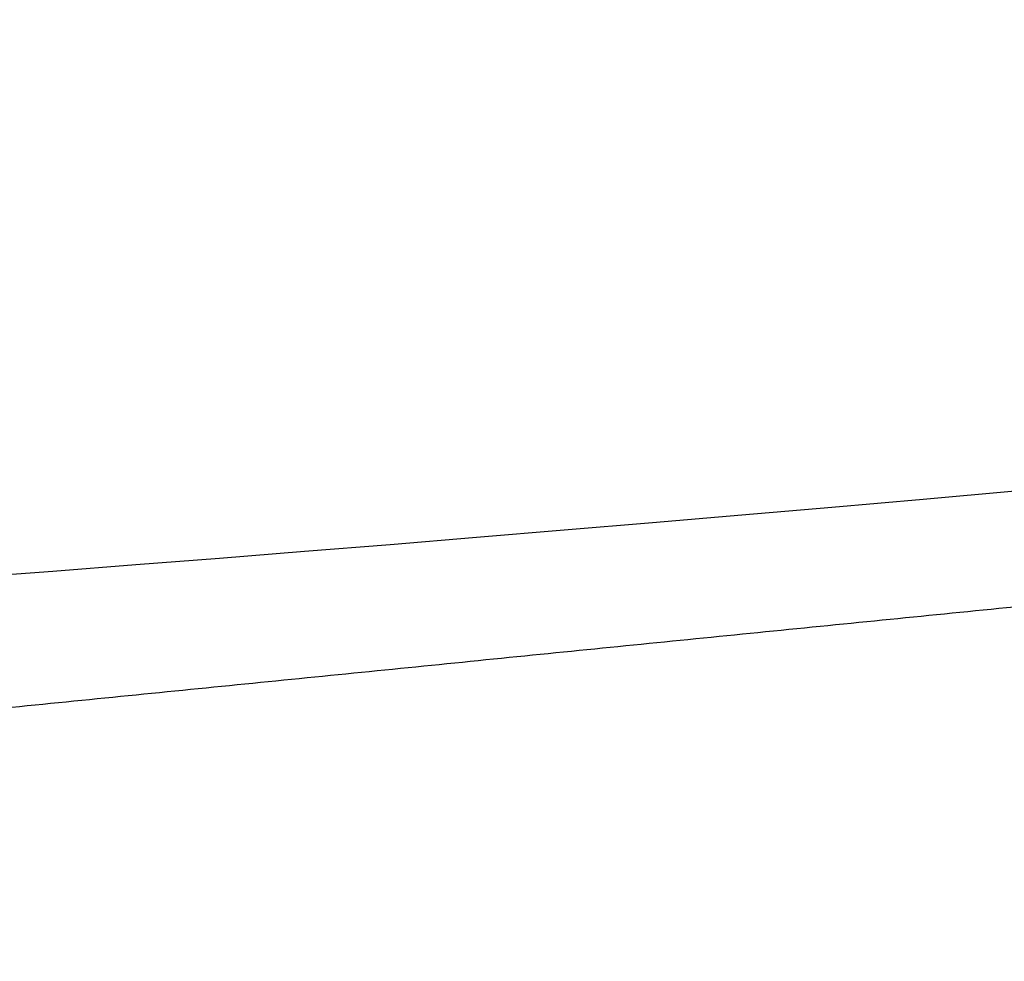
# Model space of a CAD drawing. Header units: millimetres. Extents: x -435 to 414, y -387 to 463.
# Tile 94 of 256: x -362.54 to -359.5, y -171.8 to -168.89. Entities that reach past the tile are written whole.
import ezdxf

# ---------------------------------------------------------------- set-up
doc = ezdxf.new("R2010")
doc.units = ezdxf.units.MM
doc.layers.add('mousse 2', color=7, linetype='Continuous', true_color=0x616161)

msp = doc.modelspace()

# ---------------------------------------------------------------- linework, layer by layer
at = {"layer": 'mousse 2'}
for points, knots in [([(-361.066, -223.7933, 367.9235), (-361.4184, -221.0899, 367.927), (-362.1921, -215.0277, 367.9312), (-363.3454, -205.6019, 367.9361), (-364.5207, -195.5166, 367.9389), (-365.64, -185.4256, 367.9417), (-366.6988, -175.329, 367.9392), (-367.7042, -165.2175, 367.9384), (-368.658, -155.0993, 367.9424), (-369.4812, -145.766, 367.9407), (-370.1924, -137.2182, 367.9382), (-370.8676, -128.6748, 367.9362), (-371.56, -119.3382, 367.9343), (-372.2558, -109.2083, 367.933), (-372.8968, -99.075, 367.9327), (-373.5764, -87.3074, 367.9327), (-374.175, -75.5376, 367.9318), (-374.6921, -63.763, 367.9296), (-375.3761, -45.9776, 367.9272), (-376.0575, -20.5428, 367.9254), (-376.3156, 8.2853, 367.9255), (-376.1806, 32.8521, 367.9254), (-375.8177, 54.9082, 367.926), (-375.1821, 76.9588, 367.9277), (-374.3107, 98.1247, 367.9316), (-373.3551, 116.6538, 367.9329), (-372.2209, 135.1745, 367.9326), (-371.1341, 150.3924, 367.9354), (-370.1925, 162.3091, 367.9382), (-369.4812, 170.8575, 367.9407), (-368.658, 180.1905, 367.9424), (-367.7042, 190.3089, 367.9384), (-366.6989, 200.4198, 367.9392), (-365.8164, 208.8343, 367.9412), (-365.0805, 215.5618, 367.9404), (-364.5138, 220.6068, 367.9389), (-363.9329, 225.6506, 367.9373), (-363.1399, 232.3735, 367.9354), (-362.1921, 240.1194, 367.9312), (-361.4184, 246.1814, 367.927), (-361.066, 248.8847, 367.9235)], [0, 0, 0, 0, 8.200863, 18.37705, 28.553068, 38.729087, 48.904595, 59.080104, 69.270825, 79.461546, 87.257612, 95.053677, 105.22913, 115.404583, 125.579999, 135.755415, 150.83917, 161.014495, 171.189819, 204.349482, 237.509146, 257.85988, 278.210615, 303.828473, 324.179121, 341.896415, 359.613709, 379.964614, 387.76068, 395.556745, 405.747466, 415.938188, 426.113696, 436.289205, 441.377409, 446.465614, 451.553428, 456.641242, 466.817429, 475.018292, 475.018292, 475.018292, 475.018292]), ([(-359.5112, -218.801, 240.8716), (-359.6349, -218.7768, 242.2395), (-359.9026, -218.6081, 245.0331), (-360.2756, -218.0913, 248.5235), (-360.6042, -217.4744, 251.3693), (-360.9609, -216.6961, 254.3069), (-361.4462, -215.4286, 258.0139), (-362.078, -213.4472, 262.393), (-362.7576, -210.9854, 266.6737), (-363.4752, -208.0528, 270.7817), (-364.2207, -204.6667, 274.6509), (-364.9804, -200.8673, 278.2092), (-365.7398, -196.7105, 281.3931), (-366.486, -192.254, 284.1582), (-367.2053, -187.573, 286.465), (-367.8835, -182.7597, 288.2856), (-368.5095, -177.9097, 289.6156), (-368.9856, -173.8737, 290.3344), (-369.4211, -169.911, 290.7685), (-369.662, -167.5542, 290.8716), (-369.8139, -165.989, 290.8716)], [1.273213, 1.273213, 1.273213, 1.273213, 5.394498, 9.699887, 11.908667, 14.18586, 18.880454, 23.745262, 28.726703, 33.837398, 39.049735, 44.33131, 49.646306, 54.957441, 60.26725, 65.500527, 70.585281, 75.53124, 77.933766, 82.676814, 82.676814, 82.676814, 82.676814])]:
    msp.add_open_spline(points, degree=3, knots=knots, dxfattribs=at)
for points, degree in [([(-356.7862, -170.091, 385.6626), (-370.0433, -171.4172, 377.27), (-375.5378, -171.0022, 361.5862), (-374.1021, -170.8594, 345.0951)], 3), ([(-369.2262, -171.6792, 290.5701), (-363.0895, -171.0644, 220.0758), (-356.9527, -170.4496, 149.5814)], 2)]:
    msp.add_open_spline(points, degree=degree, dxfattribs=at)

doc.saveas('drawing.dxf')
